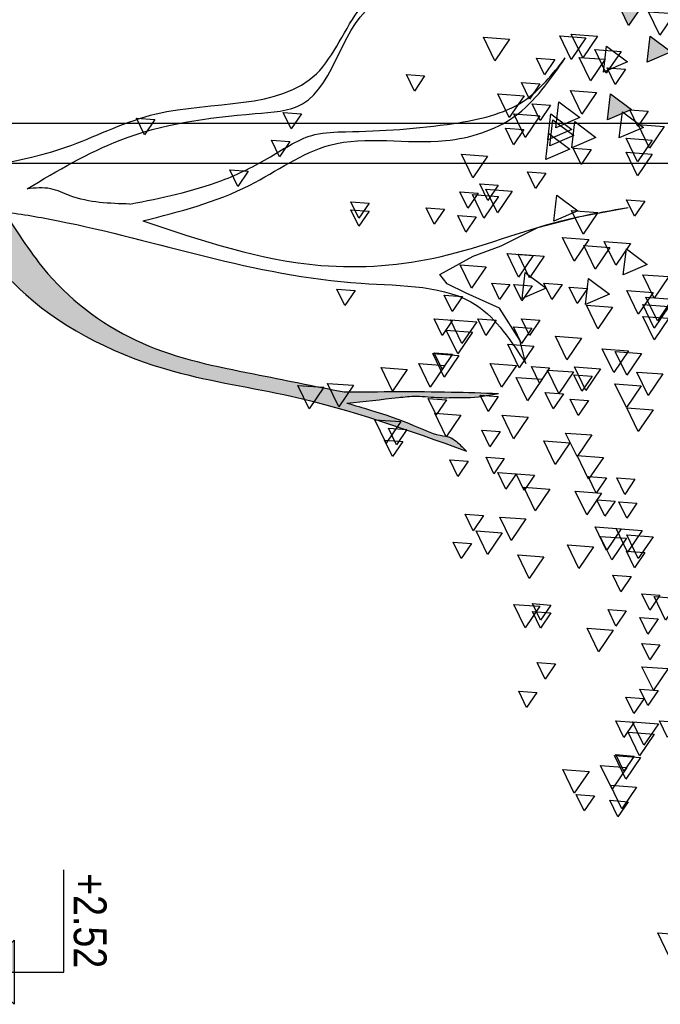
# Model space of a CAD drawing. Header units: millimetres. Extents: x 4617 to 4884, y 1258 to 1784.
# Tile 103 of 168: x 4709.27 to 4710.54, y 1389.77 to 1391.72. Entities that reach past the tile are written whole.
import ezdxf
from ezdxf.enums import TextEntityAlignment as Align

# ---------------------------------------------------------------- set-up
doc = ezdxf.new("R2010")
doc.units = ezdxf.units.MM
doc.header["$LTSCALE"] = 0.4
for name, color, linetype in [('00 AC - ABERTURAS ALUMINIO - HATCH', 254, 'Continuous'), ('200cotas50', 1, 'Continuous'), ('A HERRERÍA', 4, 'Continuous'), ('A VEGETACIÓN', 253, 'Continuous'), ('LÁMINA', 1, 'Continuous')]:
    doc.layers.add(name, color=color, linetype=linetype)
doc.styles.add('ARIAL NARROW', font='ARIALN.TTF')

# ---------------------------------------------------------------- blocks, each defined once
blk = doc.blocks.new('ARB')
at = {"layer": 'LÁMINA'}
h = blk.add_hatch(color=254, dxfattribs=at)
h.paths.add_polyline_path([(3288.9164, 1398.6733), (3288.9133, 1398.6668), (3288.9457, 1398.619), (3288.974, 1398.6775)])
h.paths.add_polyline_path([(3288.9251, 1398.5926), (3288.9506, 1398.555), (3288.9704, 1398.596)])
h.paths.add_polyline_path([(3289.0814, 1398.658), (3289.1179, 1398.6043), (3289.1462, 1398.6627)])
h.paths.add_polyline_path([(3289.0175, 1398.5743), (3289.054, 1398.5206), (3289.0822, 1398.579)])
h.paths.add_polyline_path([(3288.9695, 1398.2943), (3289.006, 1398.2406), (3289.0261, 1398.2821), (3289.0252, 1398.2825), (3289.0268, 1398.2837), (3289.0343, 1398.299)])
h.paths.add_polyline_path([(3288.9247, 1398.2135), (3288.9612, 1398.1598), (3288.9895, 1398.2183)])
h.paths.add_polyline_path([(3288.9178, 1397.9953), (3288.9174, 1397.9944), (3288.9533, 1397.9415), (3288.9816, 1398)])
h.paths.add_polyline_path([(3288.9887, 1397.8739), (3289.0252, 1397.8202), (3289.0534, 1397.8787)])
h.paths.add_polyline_path([(3289.0421, 1397.6874), (3289.0737, 1397.6738), (3289.0693, 1397.6802), (3289.0993, 1397.6824), (3289.0941, 1397.7263)])
h.paths.add_polyline_path([(3288.9456, 1397.7112), (3288.972, 1397.6724), (3288.9899, 1397.6737), (3289.0103, 1397.7159)])
h.paths.add_polyline_path([(3288.9485, 1397.4959), (3288.985, 1397.4422), (3289.0121, 1397.4983), (3289.0107, 1397.5004)])
h.paths.add_polyline_path([(3288.921, 1397.5813), (3288.9365, 1397.5586), (3288.9379, 1397.5587), (3288.9373, 1397.5574), (3288.9575, 1397.5276), (3288.9858, 1397.5861)])
h.paths.add_polyline_path([(3289.2242, 1398.1156), (3289.2261, 1398.1148), (3289.2282, 1398.1149), (3289.2278, 1398.114), (3289.243, 1398.1075), (3289.2466, 1398.1102), (3289.2472, 1398.1057), (3289.2838, 1398.09), (3289.2761, 1398.1545)])
h.paths.add_polyline_path([(3289.1946, 1398.3774), (3289.2311, 1398.3237), (3289.2594, 1398.3822)])
h.paths.add_polyline_path([(3289.1257, 1398.2583), (3289.1854, 1398.2328), (3289.1777, 1398.2972)])
h.paths.add_polyline_path([(3289.033, 1398.4793), (3289.0628, 1398.4354), (3289.0644, 1398.4355), (3289.0637, 1398.4341), (3289.0695, 1398.4256), (3289.0977, 1398.4841)])
h.paths.add_polyline_path([(3288.6447, 1399.0621), (3288.6809, 1399.0089), (3288.6815, 1399.0089), (3288.7095, 1399.0669)])
h.paths.add_polyline_path([(3288.3059, 1398.802), (3288.3424, 1398.7483), (3288.3707, 1398.8068)])
h.paths.add_polyline_path([(3288.2314, 1398.7077), (3288.2679, 1398.654), (3288.2962, 1398.7125)])
h.paths.add_polyline_path([(3288.2609, 1398.7668), (3288.2974, 1398.7131), (3288.3257, 1398.7715)])
h.paths.add_polyline_path([(3288.2602, 1398.847), (3288.2967, 1398.7933), (3288.3249, 1398.8517)])
h.paths.add_polyline_path([(3288.2496, 1398.9396), (3288.2503, 1398.9384), (3288.2568, 1398.9389), (3288.254, 1398.9331), (3288.286, 1398.8859), (3288.3143, 1398.9444)])
h.paths.add_polyline_path([(3288.1337, 1398.4073), (3288.1934, 1398.3817), (3288.1857, 1398.4462)])
h.paths.add_polyline_path([(3288.1708, 1398.2997), (3288.2073, 1398.246), (3288.2356, 1398.3045)])
h.paths.add_polyline_path([(3288.1988, 1398.0378), (3288.2243, 1398.0002), (3288.2441, 1398.0411)])
h.paths.add_polyline_path([(3288.1928, 1397.8806), (3288.2524, 1397.8551), (3288.2448, 1397.9195)])
h.paths.add_polyline_path([(3288.2855, 1397.9228), (3288.322, 1397.8691), (3288.3502, 1397.9276)])
h.paths.add_polyline_path([(3288.1787, 1397.5208), (3288.2096, 1397.4754), (3288.2196, 1397.4762), (3288.2435, 1397.5256)])
h.paths.add_polyline_path([(3288.2196, 1397.4762), (3288.2152, 1397.4671), (3288.2096, 1397.4754), (3288.2026, 1397.4749), (3288.2391, 1397.4212), (3288.2673, 1397.4797)])
h.paths.add_polyline_path([(3288.2082, 1397.5799), (3288.2447, 1397.5262), (3288.273, 1397.5847)])
h.paths.add_polyline_path([(3288.3017, 1397.4027), (3288.3382, 1397.349), (3288.3659, 1397.4062), (3288.3651, 1397.4074)])
h.paths.add_polyline_path([(3287.974, 1396.8871), (3288.0105, 1396.8334), (3288.0387, 1396.8918)])
at = {"layer": 'LÁMINA', "linetype": 'ByBlock'}
h = blk.add_hatch(color=254, dxfattribs=at)
h.dxf.hatch_style = 1
edge = h.paths.add_edge_path()
edge.add_spline(control_points=[(3290.7791, 1397.8625), (3290.7456, 1397.8094), (3290.6602, 1397.6739), (3290.4452, 1397.5168), (3290.1791, 1397.4643), (3290.0112, 1397.4306), (3289.9366, 1397.4157)], knot_values=[0, 0, 0, 0, 0.157935, 0.402542, 0.642975, 0.835062, 0.835062, 0.835062, 0.835062], degree=3, periodic=0)
edge.add_spline(control_points=[(3289.9366, 1397.4157), (3289.8481, 1397.4166), (3289.7205, 1397.4179), (3289.593, 1397.4135), (3289.5539, 1397.4122)], knot_values=[0, 0, 0, 0, 0.223128, 0.321695, 0.321695, 0.321695, 0.321695], degree=3, periodic=0)
edge.add_spline(control_points=[(3289.5539, 1397.4122), (3289.5802, 1397.4073), (3289.6134, 1397.4012), (3289.6619, 1397.4022), (3289.7034, 1397.4005), (3289.7528, 1397.4075), (3289.8299, 1397.3987), (3289.8872, 1397.3926), (3289.9297, 1397.3881)], knot_values=[0, 0, 0, 0, 0.067214, 0.0846, 0.122271, 0.171618, 0.209401, 0.317243, 0.317243, 0.317243, 0.317243], degree=3, periodic=0)
edge.add_spline(control_points=[(3289.9297, 1397.3881), (3289.9102, 1397.3824), (3289.8543, 1397.3663), (3289.7769, 1397.3405), (3289.7133, 1397.3092), (3289.6728, 1397.3053), (3289.6523, 1397.2881), (3289.6404, 1397.2764), (3289.6332, 1397.2693)], knot_values=[0, 0, 0, 0, 0.05135, 0.146671, 0.205349, 0.229245, 0.245597, 0.271329, 0.271329, 0.271329, 0.271329], degree=3, periodic=0)
edge.add_spline(control_points=[(3289.6332, 1397.2693), (3289.7766, 1397.3209), (3290.0144, 1397.4063), (3290.3996, 1397.4592), (3290.7158, 1397.6102), (3290.8569, 1397.7999), (3290.9154, 1397.8785)], knot_values=[0, 0, 0, 0, 0.382593, 0.634368, 0.980439, 1.225218, 1.225218, 1.225218, 1.225218], degree=3, periodic=0)
edge.add_spline(control_points=[(3290.9154, 1397.8785), (3290.9139, 1397.8804), (3290.9087, 1397.8871), (3290.8853, 1397.881), (3290.8544, 1397.8813), (3290.8105, 1397.8919), (3290.7889, 1397.8717), (3290.7791, 1397.8625)], knot_values=[0, 0, 0, 0, 0.005974, 0.020105, 0.051906, 0.090085, 0.12223, 0.12223, 0.12223, 0.12223], degree=3, periodic=0)
at = {"layer": 'LÁMINA', "color": 254, "elevation": -10}
for points in [[(3289.1946, 1398.3774), (3289.2311, 1398.3237), (3289.2594, 1398.3822)], [(3289.1171, 1398.3533), (3289.1536, 1398.2996), (3289.1819, 1398.3581)], [(3289.1777, 1398.2972), (3289.1257, 1398.2583), (3289.1854, 1398.2328)], [(3289.3085, 1398.2972), (3289.345, 1398.2435), (3289.3733, 1398.302)], [(3289.3373, 1398.2937), (3289.3738, 1398.24), (3289.4021, 1398.2985)], [(3289.5264, 1398.2902), (3289.5629, 1398.2365), (3289.5912, 1398.295)], [(3289.286, 1398.2726), (3289.234, 1398.2337), (3289.2937, 1398.2081)], [(3289.25, 1398.2598), (3289.2865, 1398.2061), (3289.3147, 1398.2646)], [(3289.2893, 1398.2401), (3289.3258, 1398.1864), (3289.3541, 1398.2449)], [(3289.4142, 1398.2396), (3289.4397, 1398.202), (3289.4595, 1398.2429)], [(3289.2393, 1398.2155), (3289.2648, 1398.1779), (3289.2846, 1398.2188)], [(3289.737, 1398.1989), (3289.7625, 1398.1613), (3289.7823, 1398.2022)], [(3289.3105, 1398.1576), (3289.347, 1398.1039), (3289.3752, 1398.1624)], [(3289.4516, 1398.1792), (3289.4771, 1398.1416), (3289.4969, 1398.1825)], [(3289.2761, 1398.1545), (3289.2242, 1398.1156), (3289.2838, 1398.09)], [(3289.4906, 1398.1495), (3289.5271, 1398.0959), (3289.5553, 1398.1543)], [(3289.1829, 1398.1116), (3289.2085, 1398.074), (3289.2282, 1398.1149)], [(3289.4041, 1398.1348), (3289.3521, 1398.0959), (3289.4118, 1398.0703)], [(3289.425, 1398.1263), (3289.4505, 1398.0887), (3289.4703, 1398.1296)], [(3289.2466, 1398.1102), (3289.1946, 1398.0713), (3289.2543, 1398.0457)], [(3289.4188, 1398.0905), (3289.3669, 1398.0516), (3289.4265, 1398.026)], [(3289.4238, 1398.1053), (3289.3718, 1398.0664), (3289.4315, 1398.0408)], [(3289.4512, 1398.1003), (3289.4877, 1398.0466), (3289.516, 1398.1051)], [(3290.0421, 1398.1053), (3290.0676, 1398.0678), (3290.0874, 1398.1087)], [(3290.4062, 1398.0906), (3290.4318, 1398.053), (3290.4515, 1398.0939)], [(3289.1432, 1398.074), (3289.1797, 1398.0203), (3289.2079, 1398.0787)], [(3289.3647, 1398.0856), (3289.3127, 1398.0467), (3289.3724, 1398.0211)], [(3289.491, 1398.066), (3289.5165, 1398.0284), (3289.5363, 1398.0693)], [(3289.1727, 1398.0395), (3289.2092, 1397.9858), (3289.2374, 1398.0443)], [(3289.4287, 1398.056), (3289.3767, 1398.0171), (3289.4364, 1397.9916)], [(3290.0716, 1398.0364), (3290.0972, 1397.9988), (3290.1169, 1398.0398)], [(3289.3237, 1398.0167), (3289.3492, 1397.9792), (3289.369, 1398.0201)], [(3289.1727, 1398.0051), (3289.2092, 1397.9514), (3289.2374, 1398.0098)], [(3289.5811, 1398.0001), (3289.6176, 1397.9464), (3289.6458, 1398.0049)], [(3289.4368, 1397.9577), (3289.4624, 1397.9201), (3289.4822, 1397.961)], [(3290.1749, 1397.9626), (3290.2005, 1397.925), (3290.2203, 1397.9659)], [(3289.5201, 1397.9133), (3289.5566, 1397.8596), (3289.5849, 1397.918)], [(3289.5549, 1397.9281), (3289.5805, 1397.8906), (3289.6003, 1397.9315)], [(3289.409, 1397.9035), (3289.357, 1397.8646), (3289.4167, 1397.839)], [(3289.5538, 1397.9), (3289.5903, 1397.8463), (3289.6186, 1397.9047)], [(3289.6041, 1397.9085), (3289.6297, 1397.8709), (3289.6495, 1397.9118)], [(3289.1908, 1397.8888), (3289.2163, 1397.8512), (3289.2361, 1397.8921)], [(3289.6878, 1397.8691), (3289.7133, 1397.8315), (3289.7331, 1397.8724)], [(3289.8748, 1397.8838), (3289.9003, 1397.8463), (3289.9201, 1397.8872)], [(3289.3078, 1397.8606), (3289.3443, 1397.8069), (3289.3725, 1397.8653)], [(3289.6091, 1397.8494), (3289.6346, 1397.8118), (3289.6544, 1397.8527)], [(3289.8748, 1397.8642), (3289.9003, 1397.8266), (3289.9201, 1397.8675)], [(3289.3301, 1397.7934), (3289.3666, 1397.7397), (3289.3949, 1397.7982)], [(3289.2268, 1397.7836), (3289.2633, 1397.7299), (3289.2916, 1397.7883)], [(3289.2775, 1397.7739), (3289.314, 1397.7202), (3289.3423, 1397.7786)], [(3289.2368, 1397.7706), (3289.1848, 1397.7317), (3289.2445, 1397.7061)], [(3289.4406, 1397.7523), (3289.4771, 1397.6986), (3289.5054, 1397.7571)], [(3289.4679, 1397.754), (3289.5044, 1397.7003), (3289.5327, 1397.7588)], [(3289.5841, 1397.7262), (3289.6206, 1397.6726), (3289.6488, 1397.731)], [(3289.1314, 1397.7016), (3289.1679, 1397.6479), (3289.1961, 1397.7064)], [(3289.4877, 1397.7115), (3289.4358, 1397.6726), (3289.4954, 1397.647)], [(3289.3303, 1397.6967), (3289.2783, 1397.6578), (3289.338, 1397.6323)], [(3289.3335, 1397.6722), (3289.359, 1397.6346), (3289.3788, 1397.6755)], [(3289.3958, 1397.6821), (3289.4213, 1397.6445), (3289.4411, 1397.6855)], [(3289.4705, 1397.679), (3289.4961, 1397.6414), (3289.5159, 1397.6823)], [(3289.5254, 1397.682), (3289.551, 1397.6445), (3289.5707, 1397.6854)], [(3289.1235, 1397.6457), (3289.16, 1397.592), (3289.1882, 1397.6505)], [(3289.1707, 1397.6623), (3289.2072, 1397.6086), (3289.2355, 1397.667)], [(3289.6435, 1397.6525), (3289.669, 1397.6149), (3289.6888, 1397.6558)], [(3289.9092, 1397.6673), (3289.9348, 1397.6297), (3289.9545, 1397.6706)], [(3289.1314, 1397.6278), (3289.1679, 1397.5741), (3289.1961, 1397.6326)], [(3289.2711, 1397.6261), (3289.3076, 1397.5724), (3289.3358, 1397.6308)], [(3289.1314, 1397.5983), (3289.1679, 1397.5446), (3289.1961, 1397.603)], [(3289.4516, 1397.5934), (3289.4771, 1397.5559), (3289.4969, 1397.5968)], [(3289.4713, 1397.5738), (3289.4968, 1397.5362), (3289.5166, 1397.5771)], [(3289.5599, 1397.5934), (3289.5854, 1397.5559), (3289.6052, 1397.5968)], [(3289.6079, 1397.5899), (3289.6444, 1397.5362), (3289.6727, 1397.5946)], [(3289.6681, 1397.5934), (3289.6937, 1397.5559), (3289.7134, 1397.5968)], [(3289.3479, 1397.5491), (3289.3844, 1397.4954), (3289.4126, 1397.5538)], [(3289.6185, 1397.5638), (3289.655, 1397.5101), (3289.6833, 1397.5686)], [(3289.466, 1397.5294), (3289.5025, 1397.4757), (3289.5307, 1397.5341)], [(3289.1995, 1397.5111), (3289.236, 1397.4574), (3289.2643, 1397.5159)], [(3289.2317, 1397.5178), (3289.2682, 1397.4641), (3289.2965, 1397.5225)], [(3289.6522, 1397.5062), (3289.6887, 1397.4525), (3289.717, 1397.5109)], [(3289.6681, 1397.5098), (3289.6937, 1397.4722), (3289.7134, 1397.5131)], [(3289.427, 1397.4753), (3289.4525, 1397.4377), (3289.4723, 1397.4786)], [(3289.5095, 1397.4816), (3289.546, 1397.4279), (3289.5743, 1397.4863)], [(3289.6867, 1397.4816), (3289.7232, 1397.4279), (3289.7514, 1397.4863)], [(3289.1461, 1397.4605), (3289.1826, 1397.4068), (3289.2109, 1397.4652)], [(3289.3006, 1397.4735), (3289.3371, 1397.4198), (3289.3654, 1397.4782)], [(3289.3215, 1397.4551), (3289.3471, 1397.4176), (3289.3668, 1397.4585)], [(3289.3676, 1397.4654), (3289.4041, 1397.4117), (3289.4323, 1397.4701)], [(3289.7802, 1397.4717), (3289.8167, 1397.418), (3289.8449, 1397.4765)], [(3289.2003, 1397.4309), (3289.2368, 1397.3772), (3289.265, 1397.4357)], [(3289.4456, 1397.4471), (3289.4821, 1397.3934), (3289.5103, 1397.4519)], [(3289.913, 1397.4324), (3289.9495, 1397.3787), (3289.9778, 1397.4371)], [(3289.9868, 1397.4274), (3290.0233, 1397.3737), (3290.0516, 1397.4322)], [(3289.3925, 1397.4113), (3289.4181, 1397.3737), (3289.4379, 1397.4147)], [(3289.5543, 1397.4049), (3289.5798, 1397.3673), (3289.5996, 1397.4082)], [(3289.3305, 1397.3948), (3289.3561, 1397.3572), (3289.3758, 1397.3981)], [(3289.6829, 1397.3966), (3289.7084, 1397.359), (3289.7282, 1397.3999)], [(3289.1707, 1397.3719), (3289.2072, 1397.3182), (3289.2355, 1397.3766)], [(3289.48, 1397.3536), (3289.5165, 1397.2999), (3289.5448, 1397.3584)], [(3289.6473, 1397.3585), (3289.6838, 1397.3048), (3289.7121, 1397.3633)], [(3289.7957, 1397.3423), (3289.8322, 1397.2886), (3289.8604, 1397.3471)], [(3289.3225, 1397.3093), (3289.359, 1397.2556), (3289.3873, 1397.3141)], [(3289.55, 1397.3178), (3289.5756, 1397.2802), (3289.5953, 1397.3211)], [(3289.7813, 1397.3227), (3289.8068, 1397.2851), (3289.8266, 1397.3261)], [(3289.3767, 1397.2896), (3289.4132, 1397.2359), (3289.4414, 1397.2944)], [(3289.7911, 1397.2932), (3289.8167, 1397.2556), (3289.8364, 1397.2965)], [(3289.2938, 1397.2537), (3289.3303, 1397.2), (3289.3585, 1397.2585)], [(3289.5394, 1397.2508), (3289.565, 1397.2132), (3289.5847, 1397.2541)], [(3289.6287, 1397.244), (3289.6543, 1397.2064), (3289.6741, 1397.2473)], [(3289.4647, 1397.2096), (3289.4902, 1397.172), (3289.51, 1397.2129)], [(3289.51, 1397.2129), (3289.5355, 1397.1753), (3289.5553, 1397.2163)], [(3289.2154, 1397.1997), (3289.2409, 1397.1621), (3289.2607, 1397.203)], [(3289.2862, 1397.2028), (3289.3118, 1397.1653), (3289.3316, 1397.2062)], [(3289.2987, 1397.1651), (3289.3352, 1397.1114), (3289.3634, 1397.1699)], [(3289.4266, 1397.175), (3289.4631, 1397.1213), (3289.4914, 1397.1797)], [(3289.2105, 1397.1406), (3289.236, 1397.103), (3289.2558, 1397.1439)], [(3289.2646, 1397.1455), (3289.2902, 1397.1079), (3289.3099, 1397.1489)], [(3289.5913, 1397.1093), (3289.6169, 1397.0717), (3289.6366, 1397.1127)], [(3289.4857, 1397.1011), (3289.5222, 1397.0474), (3289.5504, 1397.1059)], [(3289.1973, 1397.0729), (3289.2338, 1397.0192), (3289.262, 1397.0777)], [(3289.2495, 1397.0765), (3289.286, 1397.0228), (3289.3142, 1397.0813)], [(3289.5447, 1397.0667), (3289.5812, 1397.013), (3289.6095, 1397.0714)], [(3289.1707, 1397.0568), (3289.2072, 1397.0031), (3289.2355, 1397.0616)], [(3289.2367, 1397.0532), (3289.2732, 1396.9995), (3289.3014, 1397.058)], [(3289.6208, 1397.0404), (3289.6464, 1397.0028), (3289.6662, 1397.0437)], [(3289.1908, 1397.0176), (3289.2163, 1396.98), (3289.2361, 1397.0209)], [(3289.3184, 1397.0322), (3289.3549, 1396.9785), (3289.3831, 1397.037)], [(3289.4414, 1397.0076), (3289.4779, 1396.9539), (3289.5061, 1397.0124)], [(3289.2252, 1396.9585), (3289.2508, 1396.9209), (3289.2706, 1396.9618)], [(3289.1031, 1396.9039), (3289.1396, 1396.8502), (3289.1678, 1396.9087)], [(3289.1534, 1396.9124), (3289.1789, 1396.8749), (3289.1987, 1396.9158)], [(3289.237, 1396.8731), (3289.2626, 1396.8355), (3289.2823, 1396.8764)], [(3289.424, 1396.8878), (3289.4496, 1396.8502), (3289.4693, 1396.8912)], [(3289.424, 1396.8681), (3289.4496, 1396.8306), (3289.4693, 1396.8715)], [(3289.4512, 1396.8846), (3289.4877, 1396.8309), (3289.516, 1396.8893)], [(3289.1583, 1396.8534), (3289.1838, 1396.8158), (3289.2036, 1396.8567)], [(3289.2692, 1396.8255), (3289.3057, 1396.7718), (3289.3339, 1396.8303)], [(3289.1534, 1396.7894), (3289.1789, 1396.7518), (3289.1987, 1396.7927)], [(3289.1333, 1396.7302), (3289.1698, 1396.6765), (3289.1981, 1396.735)], [(3289.4122, 1396.7419), (3289.4378, 1396.7043), (3289.4576, 1396.7452)], [(3289.1583, 1396.6762), (3289.1838, 1396.6386), (3289.2036, 1396.6795)], [(3289.4585, 1396.6713), (3289.484, 1396.6337), (3289.5038, 1396.6746)], [(3289.1927, 1396.6565), (3289.2183, 1396.6189), (3289.2381, 1396.6598)], [(3289.1091, 1396.5974), (3289.1346, 1396.5598), (3289.1544, 1396.6008)], [(3289.2173, 1396.5974), (3289.2429, 1396.5598), (3289.2627, 1396.6008)], [(3289.1572, 1396.5938), (3289.1937, 1396.5402), (3289.2219, 1396.5986)], [(3289.1678, 1396.5678), (3289.2043, 1396.5141), (3289.2325, 1396.5726)], [(3289.2015, 1396.5102), (3289.238, 1396.4565), (3289.2662, 1396.5149)], [(3289.2173, 1396.5137), (3289.2429, 1396.4762), (3289.2627, 1396.5171)], [(3289.2359, 1396.4856), (3289.2724, 1396.4319), (3289.3007, 1396.4903)], [(3289.3294, 1396.4757), (3289.3659, 1396.422), (3289.3942, 1396.4805)], [(3289.2113, 1396.4363), (3289.2478, 1396.3826), (3289.2761, 1396.4411)], [(3289.3158, 1396.4153), (3289.3413, 1396.3777), (3289.3611, 1396.4186)], [(3289.2321, 1396.4005), (3289.2576, 1396.363), (3289.2774, 1396.4039)], [(3289.094, 1396.0707), (3289.1304, 1396.017), (3289.1587, 1396.0754)]]:
    blk.add_lwpolyline(points, close=True, dxfattribs=at)
at = {"layer": 'LÁMINA', "color": 254, "linetype": 'ByBlock', "elevation": -10}
blk.add_lwpolyline([(3289.4863, 1397.4866), (3289.501, 1397.5442), (3289.5515, 1397.6236), (3289.6343, 1397.6604), (3289.6811, 1397.6837), (3289.6991, 1397.7069), (3289.6168, 1397.7524), (3289.5473, 1397.7782), (3289.456, 1397.8237), (3289.3514, 1397.8507), (3289.2324, 1397.873)], dxfattribs=at)
at = {"layer": 'LÁMINA', "color": 254, "linetype": 'ByBlock'}
for points, knots in [([(3292.2113, 1397.999), (3291.9649, 1398.0009), (3291.433, 1397.9962), (3290.7948, 1397.9225), (3290.3567, 1398.1497), (3290.0137, 1398.1047), (3289.905, 1398.3991), (3289.7767, 1398.4732), (3289.707, 1398.5134)], [0.291003, 0.291003, 0.291003, 0.291003, 0.917626, 1.63292, 1.820772, 2.165029, 2.332307, 2.530865, 2.530865, 2.530865, 2.530865]), ([(3290.7227, 1397.9192), (3290.647, 1397.9642), (3290.4724, 1398.0679), (3290.2376, 1398.1017), (3289.9602, 1398.1177), (3289.939, 1398.3756), (3289.7461, 1398.4077), (3289.6439, 1398.4144), (3289.5666, 1398.4182), (3289.5436, 1398.4193)], [0, 0, 0, 0, 0.219059, 0.505487, 0.606078, 0.869251, 0.938131, 1.074819, 1.132846, 1.132846, 1.132846, 1.132846]), ([(3290.4355, 1397.8399), (3290.3451, 1397.8627), (3290.1827, 1397.9036), (3289.9599, 1398.0694), (3289.7201, 1398.0145), (3289.4984, 1398.0842), (3289.4259, 1398.1891), (3289.3884, 1398.2434)], [0, 0, 0, 0, 0.234699, 0.4214064, 0.6627874, 0.814212, 0.976072, 0.976072, 0.976072, 0.976072]), ([(3290.4676, 1397.8813), (3290.3902, 1397.8968), (3290.2686, 1397.9211), (3290.1216, 1397.9935), (3290.0267, 1398.059), (3289.867, 1398.0613), (3289.6963, 1398.0708), (3289.4898, 1398.1147), (3289.4199, 1398.2034), (3289.3884, 1398.2434)], [0, 0, 0, 0, 0.1974988, 0.3102575, 0.4139372, 0.4779512, 0.7046451, 0.856775, 0.9818013, 0.9818013, 0.9818013, 0.9818013]), ([(3290.4676, 1397.8813), (3290.5182, 1397.8829), (3290.5861, 1397.885), (3290.6656, 1397.9248), (3290.7028, 1397.9211), (3290.7227, 1397.9192)], [0, 0, 0, 0, 0.1258119, 0.1688917, 0.2181537, 0.2181537, 0.2181537, 0.2181537]), ([(3290.4355, 1397.8399), (3290.2903, 1397.7909), (3290.0496, 1397.7097), (3289.6876, 1397.737), (3289.4458, 1397.8359), (3289.288, 1397.8634), (3289.2324, 1397.873)], [0, 0, 0, 0, 0.382508, 0.633674, 0.894924, 1.036836, 1.036836, 1.036836, 1.036836]), ([(3290.9154, 1397.8785), (3290.8569, 1397.7999), (3290.7158, 1397.6102), (3290.3996, 1397.4592), (3290.0144, 1397.4063), (3289.7766, 1397.3209), (3289.6332, 1397.2693)], [0, 0, 0, 0, 0.244779, 0.59085, 0.842625, 1.225218, 1.225218, 1.225218, 1.225218]), ([(3290.7791, 1397.8625), (3290.7342, 1397.8562), (3290.4421, 1397.807), (3290.0745, 1397.6704), (3289.6147, 1397.6832), (3289.5224, 1397.5419), (3289.4863, 1397.4866)], [1.48955, 1.48955, 1.48955, 1.48955, 1.605663, 2.249739, 2.495364, 2.653373, 2.653373, 2.653373, 2.653373]), ([(3290.7791, 1397.8625), (3290.7456, 1397.8094), (3290.6602, 1397.6739), (3290.4452, 1397.5168), (3290.1791, 1397.4643), (3290.0112, 1397.4306), (3289.9366, 1397.4157)], [0, 0, 0, 0, 0.1579349, 0.4025423, 0.6429745, 0.8350617, 0.8350617, 0.8350617, 0.8350617]), ([(3289.9366, 1397.4157), (3289.8481, 1397.4166), (3289.7205, 1397.4179), (3289.593, 1397.4135), (3289.5539, 1397.4122)], [0, 0, 0, 0, 0.2231281, 0.3216948, 0.3216948, 0.3216948, 0.3216948]), ([(3289.9297, 1397.3881), (3289.8872, 1397.3926), (3289.8299, 1397.3987), (3289.7528, 1397.4075), (3289.7034, 1397.4005), (3289.6619, 1397.4022), (3289.6134, 1397.4012), (3289.5802, 1397.4073), (3289.5539, 1397.4122)], [0, 0, 0, 0, 0.1078425, 0.1456248, 0.194972, 0.2326431, 0.2500296, 0.3172432, 0.3172432, 0.3172432, 0.3172432]), ([(3289.9297, 1397.3881), (3289.9102, 1397.3824), (3289.8543, 1397.3663), (3289.7769, 1397.3405), (3289.7133, 1397.3092), (3289.6728, 1397.3053), (3289.6523, 1397.2881), (3289.6404, 1397.2764), (3289.6332, 1397.2693)], [0, 0, 0, 0, 0.0513498, 0.1466713, 0.2053487, 0.2292447, 0.2455971, 0.2713294, 0.2713294, 0.2713294, 0.2713294])]:
    blk.add_open_spline(points, degree=3, knots=knots, dxfattribs=at)
blk = doc.blocks.new('A$C4B2F62BB')
at = {"layer": 'A HERRERÍA'}
blk.add_lwpolyline([(0.26, 1.01), (0.26, 3.01), (0.34, 3.01), (0.34, 1.01)], dxfattribs=at)
blk = doc.blocks.new('Nivel corte')
at = {"color": 0}
for p, q in [((0, 0.2), (0.25, 0.2)), ((0, 0), (0, 0.2)), ((0.0784, 0.0784), (-0.0784, 0.0784)), ((0, 0), (-0.0784, 0.0784)), ((0, 0), (0.0784, 0.0784))]:
    blk.add_line(p, q, dxfattribs=at)
blk.add_solid([(0, 0), (0.0784, 0.0784), (0, 0.0784), (0.0784, 0.0784)], dxfattribs=at)
at = {"color": 0, "style": 'ARIAL NARROW', "flags": 4}
blk.add_attdef('NIVEL', text='', height=0.08, dxfattribs=at).set_placement((0.125, 0.2), align=Align.BOTTOM_CENTER)

msp = doc.modelspace()

# ---------------------------------------------------------------- block references
at = {"layer": '00 AC - ABERTURAS ALUMINIO - HATCH', "color": 251, "rotation": 269.9999999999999}
msp.add_blockref('A$C4B2F62BB', (4708.0935, 1391.7743), dxfattribs=at)
at = {"layer": '200cotas50'}
ref = msp.add_blockref('Nivel corte', (4709.1956, 1389.8309), dxfattribs=dict(at, xscale=-0.8125, yscale=0.8125, zscale=0.8125, rotation=269.9999999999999))
ref.add_attrib('NIVEL', '+2.52', dxfattribs={"layer": '0', "color": 0, "height": 0.065, "rotation": 270, "style": 'ARIAL NARROW', "flags": 4}).set_placement((4709.3581, 1389.933), align=Align.BOTTOM_CENTER)
at = {"layer": 'A VEGETACIÓN', "color": 254, "xscale": -0.8, "yscale": 0.8, "zscale": 0.8, "rotation": 359.9999999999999}
msp.add_blockref('ARB', (7341.8631, 273.0485, -14.0456), dxfattribs=at)

doc.saveas('drawing.dxf')
